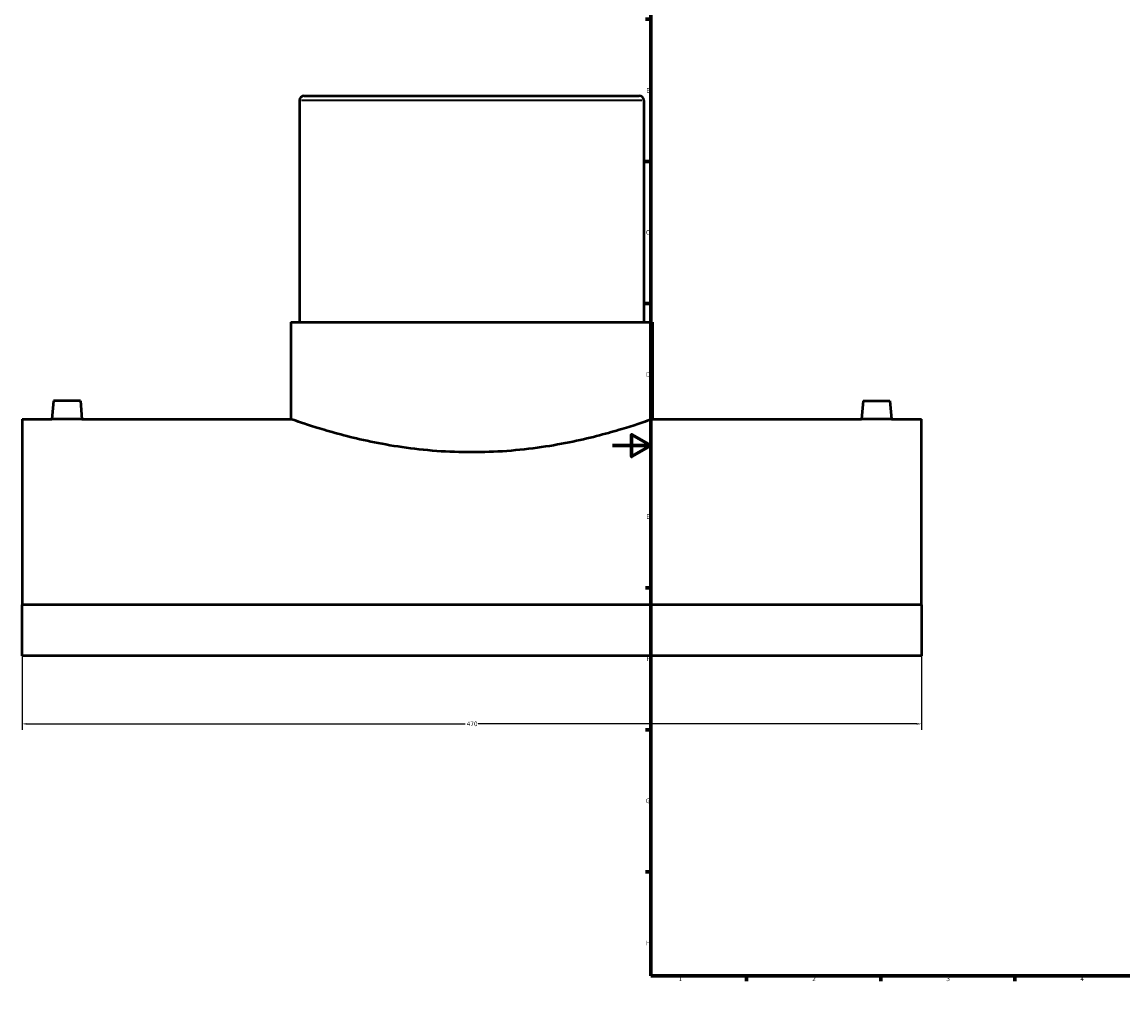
# Model space of a CAD drawing. Header units: millimetres. Extents: x -309 to 1504, y -360 to 1065.
# Tile 1 of 5: x -309 to 266, y 0 to 518. Entities that reach past the tile are written whole.
import ezdxf

# ---------------------------------------------------------------- set-up
doc = ezdxf.new("R2010")
doc.units = ezdxf.units.MM
for name, color, linetype, lineweight in [('Border (ANSI)', 7, 'Continuous', 70), ('Dimension (ANSI)', 7, 'Continuous', 25), ('Visible (ANSI)', 7, 'Continuous', 50), ('Visible Narrow (ANSI)', 7, 'Continuous', 35)]:
    doc.layers.add(name, color=color, linetype=linetype, lineweight=lineweight)
doc.styles.add('Note Text (ANSI)', font='tahoma.ttf')
doc.dimstyles.new('Default - mm (ANSI)', dxfattribs={"dimtxt": 2.4, "dimasz": 2.5, "dimexe": 3.175, "dimexo": 1.6002, "dimgap": 0.8, "dimtad": 0, "dimtoh": 1, "dimdec": 0, "dimrnd": 1e-08, "dimzin": 4, "dimdsep": 46, "dimtxsty": 'Note Text (ANSI)', "dimcen": 0.09, "dimdle": 10, "dimclrd": 256, "dimclre": 256, "dimclrt": 5, "dimadec": 1, "dimazin": 1, "dimtfac": 1.27, "dimtofl": 0, "dimtmove": 0, "dimatfit": 3, "dimfxl": 1, "dimtolj": 1, "dimtzin": 4, "dimlwd": -1, "dimlwe": -1, "dimarcsym": 0})

# ---------------------------------------------------------------- blocks, each defined once
blk = doc.blocks.new('Borders Default Border')
at = {"layer": 'Border (ANSI)'}
for p, q in [((70.08, 574), (70.08, 576.8)), ((140.17, 574), (140.17, 576.8)), ((210.25, 574), (210.25, 576.8)), ((280.33, 574), (280.33, 576.8)), ((350.42, 574), (350.42, 576.8)), ((490.58, 574), (490.58, 576.8)), ((560.67, 574), (560.67, 576.8)), ((630.75, 574), (630.75, 576.8)), ((700.83, 574), (700.83, 576.8)), ((770.92, 574), (770.92, 576.8)), ((20, 519.75), (17.2, 519.75)), ((821, 519.75), (823.8, 519.75)), ((20, 445.5), (17.2, 445.5)), ((821, 445.5), (823.8, 445.5)), ((20, 371.25), (17.2, 371.25)), ((821, 371.25), (823.8, 371.25)), ((20, 222.75), (17.2, 222.75)), ((821, 222.75), (823.8, 222.75)), ((20, 148.5), (17.2, 148.5)), ((821, 148.5), (823.8, 148.5)), ((20, 74.25), (17.2, 74.25)), ((821, 74.25), (823.8, 74.25)), ((70.08, 20), (70.08, 17.2)), ((140.17, 20), (140.17, 17.2)), ((210.25, 20), (210.25, 17.2)), ((280.33, 20), (280.33, 17.2)), ((350.42, 20), (350.42, 17.2)), ((490.58, 20), (490.58, 17.2)), ((560.67, 20), (560.67, 17.2)), ((630.75, 20), (630.75, 17.2)), ((700.83, 20), (700.83, 17.2)), ((770.92, 20), (770.92, 17.2))]:
    blk.add_line(p, q, dxfattribs=at)
at = {"layer": 'Border (ANSI)', "flags": 128}
for points in [[(420.5, 594), (420.5, 574), (414.73, 584), (426.27, 584), (420.5, 574)], [(20, 20), (20, 574), (821, 574), (821, 20), (20, 20)], [(0, 297), (20, 297), (10, 302.77), (10, 291.23), (20, 297)], [(841, 297), (821, 297), (831, 302.77), (831, 291.23), (821, 297)], [(420.5, 0), (420.5, 20), (414.73, 10), (426.27, 10), (420.5, 20)]]:
    blk.add_lwpolyline(points, dxfattribs=at)
at = {"layer": 'Border (ANSI)', "color": 5, "true_color": 0x0000ff, "char_height": 2.4, "attachment_point": 7, "style": 'Note Text (ANSI)'}
for s, insert in [('1', (34.5, 574.4)), ('2', (104.4, 574.4)), ('3', (174.46, 574.35)), ('4', (244.45, 574.4)), ('5', (314.67, 574.35)), ('6', (384.69, 574.35)), ('7', (454.8, 574.4)), ('8', (524.84, 574.35)), ('9', (594.92, 574.35)), ('10', (664.35, 574.35)), ('11', (734.43, 574.4)), ('12', (804.52, 574.4)), ('A', (17.38, 555.68)), ('A', (821.58, 555.68)), ('B', (17.67, 481.43)), ('B', (821.87, 481.43)), ('C', (17.51, 407.13)), ('C', (821.71, 407.13)), ('D', (17.52, 332.93)), ('D', (821.72, 332.93)), ('E', (17.71, 258.68)), ('E', (821.91, 258.68)), ('F', (17.78, 184.43)), ('F', (821.98, 184.43)), ('G', (17.4, 110.13)), ('G', (821.6, 110.13)), ('H', (17.53, 35.93)), ('H', (821.73, 35.93)), ('1', (34.5, 17.2)), ('2', (104.4, 17.2)), ('3', (174.46, 17.15)), ('4', (244.45, 17.2)), ('5', (314.67, 17.15)), ('6', (384.69, 17.15)), ('7', (454.8, 17.2)), ('8', (524.84, 17.15)), ('9', (594.92, 17.15)), ('10', (664.35, 17.15)), ('11', (734.43, 17.2)), ('12', (804.52, 17.2))]:
    blk.add_mtext(s, dxfattribs=dict(at, insert=insert))
blk = doc.blocks.new('*D6')
at = {"layer": 'Defpoints', "color": 0, "transparency": 16777216}
for p in [(-308.54, 213.73), (161.46, 213.73), (161.46, 151.58)]:
    blk.add_point(p, dxfattribs=at)
at = {"layer": 'Dimension (ANSI)', "transparency": 16777216}
for p, q in [((-308.54, 212.13), (-308.54, 148.41)), ((161.46, 212.13), (161.46, 148.41)), ((-306.04, 151.58), (-76.95, 151.58)), ((158.96, 151.58), (-70.14, 151.58))]:
    blk.add_line(p, q, dxfattribs=at)
for points in [[(-306.04, 152), (-306.04, 151.17), (-308.54, 151.58)], [(158.96, 152), (158.96, 151.17), (161.46, 151.58)]]:
    blk.add_solid(points, dxfattribs=at)
at = {"layer": 'Dimension (ANSI)', "color": 5, "transparency": 16777216, "insert": (-76.15, 152.83), "char_height": 2.4, "attachment_point": 1, "style": 'Note Text (ANSI)'}
blk.add_mtext('\\A1;470', dxfattribs=at)

msp = doc.modelspace()

# ---------------------------------------------------------------- linework, layer by layer
at = {"layer": 'Visible (ANSI)'}
for p, q in [((-163.54, 477.33), (-163.54, 361.53)), ((-161.04, 479.83), (13.96, 479.83)), ((16.46, 477.33), (16.46, 361.53)), ((-168.04, 361.53), (20.96, 361.53)), ((-168.04, 361.53), (-168.04, 310.83)), ((20.96, 361.53), (20.96, 310.83)), ((-292.04, 320.43), (-292.88, 310.83)), ((-278.04, 320.43), (-292.04, 320.43)), ((-278.04, 320.43), (-277.2, 310.83)), ((130.96, 320.43), (130.12, 310.83)), ((130.96, 320.43), (144.96, 320.43)), ((144.96, 320.43), (145.8, 310.83)), ((-308.54, 310.83), (-308.54, 213.73)), ((-308.54, 310.83), (-292.88, 310.83)), ((-277.2, 310.83), (-168.04, 310.83)), ((20.96, 310.83), (130.12, 310.83)), ((145.8, 310.83), (161.46, 310.83)), ((161.46, 213.73), (161.46, 310.83)), ((161.46, 213.73), (-308.54, 213.73)), ((-308.54, 187.2), (-308.54, 213.73)), ((161.46, 213.73), (161.46, 187.2)), ((161.46, 187.2), (-308.54, 187.2))]:
    msp.add_line(p, q, dxfattribs=at)
for centre, start, end in [((-161.04, 477.33), 90, 180), ((13.96, 477.33), 0, 90)]:
    msp.add_arc(centre, 2.5, start, end, dxfattribs=at)
for points, knots in [([(-277.2, 310.83), (-277.2, 310.83), (-277.4, 310.83), (-278.2, 310.8), (-278.8, 310.79), (-280.19, 310.76), (-281.07, 310.74), (-283.01, 310.72), (-284.06, 310.72), (-285.04, 310.72), (-286.03, 310.72), (-287.08, 310.72), (-289.01, 310.74), (-289.89, 310.76), (-291.28, 310.79), (-291.89, 310.8), (-292.68, 310.83), (-292.88, 310.83), (-292.88, 310.83)], [3.546331, 3.546331, 3.546331, 3.546331, 3.841815, 3.841815, 4.1373, 4.1373, 4.432871, 4.432871, 4.728442, 4.728442, 4.728442, 5.024013, 5.024013, 5.319584, 5.319584, 5.615068, 5.615068, 5.910552, 5.910552, 5.910552, 5.910552]), ([(20.96, 310.83), (20.96, 310.83), (20.38, 310.62), (17.96, 309.78), (16.12, 309.14), (11.29, 307.54), (8.28, 306.58), (1.36, 304.5), (-2.56, 303.38), (-10.89, 301.22), (-15.6, 300.09), (-25.86, 297.96), (-31.42, 296.96), (-43.04, 295.28), (-49.12, 294.6), (-61.37, 293.7), (-67.55, 293.48), (-79.53, 293.48), (-85.71, 293.7), (-97.96, 294.6), (-104.04, 295.28), (-115.66, 296.96), (-121.22, 297.96), (-131.49, 300.09), (-136.2, 301.22), (-144.53, 303.38), (-148.44, 304.5), (-155.36, 306.58), (-158.37, 307.54), (-163.21, 309.14), (-165.05, 309.78), (-167.46, 310.62), (-168.04, 310.83), (-168.04, 310.83)], [14.375685, 14.375685, 14.375685, 14.375685, 16.1721, 16.1721, 17.968514, 17.968514, 19.764929, 19.764929, 21.561343, 21.561343, 23.35885, 23.35885, 25.156357, 25.156357, 26.953864, 26.953864, 28.75137, 28.75137, 30.548877, 30.548877, 32.346384, 32.346384, 34.143891, 34.143891, 35.941398, 35.941398, 37.737812, 37.737812, 39.534227, 39.534227, 41.330641, 41.330641, 43.127056, 43.127056, 43.127056, 43.127056]), ([(145.8, 310.83), (145.8, 310.83), (145.6, 310.83), (144.8, 310.8), (144.2, 310.79), (142.81, 310.76), (141.93, 310.74), (139.99, 310.72), (138.94, 310.72), (136.97, 310.72), (135.92, 310.72), (133.99, 310.74), (133.11, 310.76), (131.72, 310.79), (131.11, 310.8), (130.32, 310.83), (130.12, 310.83), (130.12, 310.83)], [1.18211, 1.18211, 1.18211, 1.18211, 1.477595, 1.477595, 1.773079, 1.773079, 2.06865, 2.06865, 2.364221, 2.364221, 2.659792, 2.659792, 2.955363, 2.955363, 3.250847, 3.250847, 3.546331, 3.546331, 3.546331, 3.546331])]:
    msp.add_open_spline(points, degree=3, knots=knots, dxfattribs=at)
at = {"layer": 'Visible Narrow (ANSI)'}
msp.add_line((15.35, 477.33), (-162.43, 477.33), dxfattribs=at)

# ---------------------------------------------------------------- block references
msp.add_blockref('Borders Default Border', (0, 0))

# ---------------------------------------------------------------- dimensions: what is measured, and where the dimension line sits
at = {"layer": 'Dimension (ANSI)'}
dim = msp.add_linear_dim(base=(161.46, 151.58), p1=(-308.54, 213.73), p2=(161.46, 213.73), dimstyle='Default - mm (ANSI)', override={"dimgap": 0.8, "dimtoh": 0, "dimdec": 0, "dimtol": 0, "dimlim": 0, "dimtp": 0, "dimtm": 0, "dimtdec": 2, "dimatfit": 1}, dxfattribs=at)
dim.commit()
dim.dimension.update_dxf_attribs({"geometry": '*D6', "text_midpoint": (-73.54, 151.58), "dimtype": 160})

doc.saveas('drawing.dxf')
